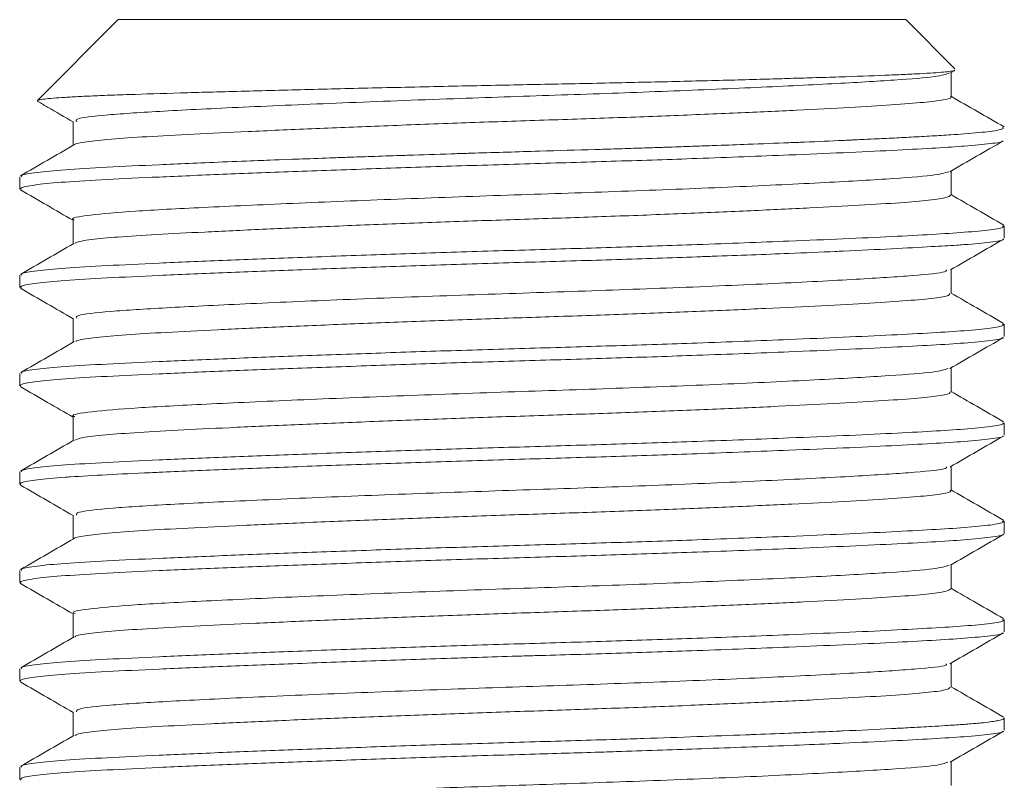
# Model space of a CAD drawing. Header units: millimetres. Extents: x 0 to 210, y 0 to 297.
# Tile 37 of 38: x 135.49 to 145.49, y 269.46 to 277.19. Entities that reach past the tile are written whole.
import ezdxf

# ---------------------------------------------------------------- set-up
doc = ezdxf.new("R2010")
doc.units = ezdxf.units.MM
doc.linetypes.add('HIDDEN', pattern=[1.905, 1.27, -0.635])
doc.layers.add('FORMAT', color=7, linetype='HIDDEN')

msp = doc.modelspace()

# ---------------------------------------------------------------- linework, layer by layer
at = {"layer": 'FORMAT', "linetype": 'Continuous', "lineweight": 15}
for p, q in [((136.494, 277.191), (135.673, 276.37)), ((144.494, 277.191), (136.494, 277.191)), ((144.993, 276.691), (144.494, 277.191)), ((144.947, 276.649), (144.991, 276.674)), ((144.953, 276.407), (144.953, 276.652)), ((135.67, 276.364), (135.68, 276.36)), ((136.035, 276.157), (136.035, 275.913)), ((144.953, 275.408), (144.953, 275.652)), ((135.494, 275.595), (135.494, 275.47)), ((136.035, 275.157), (136.035, 274.913)), ((145.494, 274.97), (145.494, 275.095)), ((144.953, 274.407), (144.953, 274.652)), ((135.494, 274.595), (135.494, 274.47)), ((136.035, 274.158), (136.035, 273.913)), ((145.494, 273.97), (145.494, 274.095)), ((144.953, 273.407), (144.953, 273.652)), ((135.494, 273.595), (135.494, 273.47)), ((136.035, 273.157), (136.035, 272.913)), ((145.494, 272.97), (145.494, 273.095)), ((144.953, 272.408), (144.953, 272.652)), ((135.494, 272.595), (135.494, 272.47)), ((136.035, 272.157), (136.035, 271.913)), ((145.494, 271.97), (145.494, 272.095)), ((144.953, 271.407), (144.953, 271.652)), ((135.494, 271.595), (135.494, 271.47)), ((136.035, 271.158), (136.035, 270.913)), ((145.494, 270.97), (145.494, 271.095)), ((144.953, 270.407), (144.953, 270.652)), ((135.494, 270.595), (135.494, 270.47)), ((136.035, 270.157), (136.035, 269.913)), ((145.494, 269.97), (145.494, 270.095)), ((144.953, 269.408), (144.953, 269.652)), ((135.494, 269.595), (135.494, 269.47))]:
    msp.add_line(p, q, dxfattribs=at)
for points, knots in [([(144.988, 276.679), (144.99, 276.678), (144.994, 276.673), (144.95, 276.666), (144.857, 276.655), (144.694, 276.644), (144.475, 276.634), (144.218, 276.623), (143.908, 276.612), (143.569, 276.601), (143.322, 276.594), (143.072, 276.586), (142.693, 276.576), (142.269, 276.565), (141.825, 276.555), (141.369, 276.545), (140.9, 276.535), (140.416, 276.526), (139.908, 276.515), (139.391, 276.504), (138.889, 276.492), (138.522, 276.483), (138.166, 276.474), (137.822, 276.465), (137.497, 276.457), (137.094, 276.445), (136.735, 276.434), (136.43, 276.424), (136.23, 276.416), (136.058, 276.408), (135.915, 276.399), (135.803, 276.391), (135.724, 276.382), (135.68, 276.374), (135.677, 276.369), (135.675, 276.368)], [0, 0, 0, 0, 0.014299, 0.039319, 0.065163, 0.117727, 0.144509, 0.170459, 0.223206, 0.250064, 0.270673, 0.291369, 0.315617, 0.364801, 0.389783, 0.414032, 0.463213, 0.48819, 0.514811, 0.568929, 0.596487, 0.623544, 0.65079, 0.678627, 0.70667, 0.733727, 0.78876, 0.816801, 0.843938, 0.871257, 0.899146, 0.927231, 0.954896, 0.982752, 1, 1, 1, 1]), ([(135.679, 276.359), (135.711, 276.34), (135.83, 276.271), (135.949, 276.202), (136.035, 276.152)], [0, 0, 0, 0, 0.27388, 1, 1, 1, 1]), ([(145.491, 276.101), (145.401, 276.153), (145.221, 276.257), (145.042, 276.36), (144.953, 276.412)], [0, 0, 0, 0, 0.50324, 1, 1, 1, 1]), ([(144.942, 275.646), (145.032, 275.698), (145.213, 275.803), (145.394, 275.907), (145.484, 275.96)], [0, 0, 0, 0, 0.499968, 1, 1, 1, 1]), ([(136.044, 275.918), (135.953, 275.865), (135.773, 275.761), (135.592, 275.656), (135.501, 275.604)], [0, 0, 0, 0, 0.499954, 1, 1, 1, 1]), ([(135.501, 275.461), (135.591, 275.409), (135.769, 275.306), (135.947, 275.203), (136.035, 275.152)], [0, 0, 0, 0, 0.507161, 1, 1, 1, 1]), ([(145.488, 275.103), (145.398, 275.155), (145.219, 275.258), (145.041, 275.362), (144.953, 275.413)], [0, 0, 0, 0, 0.506273, 1, 1, 1, 1]), ([(144.946, 274.648), (145.036, 274.7), (145.217, 274.805), (145.398, 274.91), (145.488, 274.962)], [0, 0, 0, 0, 0.499962, 1, 1, 1, 1]), ([(136.042, 274.917), (135.952, 274.864), (135.771, 274.76), (135.59, 274.655), (135.5, 274.603)], [0, 0, 0, 0, 0.499967, 1, 1, 1, 1]), ([(135.501, 274.461), (135.592, 274.409), (135.77, 274.306), (135.948, 274.203), (136.035, 274.152)], [0, 0, 0, 0, 0.507824, 1, 1, 1, 1]), ([(145.485, 274.105), (145.395, 274.157), (145.217, 274.26), (145.04, 274.362), (144.953, 274.413)], [0, 0, 0, 0, 0.509053, 1, 1, 1, 1]), ([(144.942, 273.646), (145.032, 273.698), (145.213, 273.803), (145.394, 273.907), (145.484, 273.96)], [0, 0, 0, 0, 0.499954, 1, 1, 1, 1]), ([(136.047, 273.919), (135.956, 273.867), (135.775, 273.762), (135.595, 273.658), (135.504, 273.606)], [0, 0, 0, 0, 0.499962, 1, 1, 1, 1]), ([(135.505, 273.459), (135.595, 273.407), (135.772, 273.304), (135.949, 273.202), (136.035, 273.152)], [0, 0, 0, 0, 0.511393, 1, 1, 1, 1]), ([(145.485, 273.105), (145.394, 273.157), (145.217, 273.26), (145.04, 273.363), (144.953, 273.413)], [0, 0, 0, 0, 0.509931, 1, 1, 1, 1]), ([(144.943, 272.646), (145.033, 272.699), (145.214, 272.803), (145.394, 272.908), (145.485, 272.96)], [0, 0, 0, 0, 0.499969, 1, 1, 1, 1]), ([(136.043, 272.918), (135.953, 272.865), (135.772, 272.761), (135.591, 272.656), (135.501, 272.604)], [0, 0, 0, 0, 0.499954, 1, 1, 1, 1]), ([(135.501, 272.461), (135.591, 272.409), (135.769, 272.306), (135.947, 272.203), (136.035, 272.152)], [0, 0, 0, 0, 0.50687, 1, 1, 1, 1]), ([(145.488, 272.103), (145.398, 272.155), (145.22, 272.258), (145.041, 272.362), (144.953, 272.413)], [0, 0, 0, 0, 0.506144, 1, 1, 1, 1]), ([(144.946, 271.648), (145.036, 271.7), (145.217, 271.805), (145.398, 271.91), (145.488, 271.962)], [0, 0, 0, 0, 0.499961, 1, 1, 1, 1]), ([(136.043, 271.917), (135.952, 271.865), (135.771, 271.76), (135.591, 271.656), (135.5, 271.603)], [0, 0, 0, 0, 0.499968, 1, 1, 1, 1]), ([(135.502, 271.461), (135.592, 271.409), (135.77, 271.306), (135.948, 271.203), (136.035, 271.152)], [0, 0, 0, 0, 0.508227, 1, 1, 1, 1]), ([(145.485, 271.105), (145.394, 271.157), (145.217, 271.26), (145.04, 271.362), (144.953, 271.413)], [0, 0, 0, 0, 0.509492, 1, 1, 1, 1]), ([(144.941, 270.646), (145.032, 270.698), (145.213, 270.803), (145.393, 270.907), (145.484, 270.959)], [0, 0, 0, 0, 0.499955, 1, 1, 1, 1]), ([(136.047, 270.919), (135.956, 270.867), (135.775, 270.762), (135.595, 270.658), (135.504, 270.606)], [0, 0, 0, 0, 0.499961, 1, 1, 1, 1]), ([(135.505, 270.459), (135.595, 270.407), (135.772, 270.304), (135.949, 270.202), (136.035, 270.152)], [0, 0, 0, 0, 0.511246, 1, 1, 1, 1]), ([(145.485, 270.105), (145.395, 270.157), (145.217, 270.26), (145.04, 270.362), (144.953, 270.413)], [0, 0, 0, 0, 0.5096, 1, 1, 1, 1]), ([(144.943, 269.647), (145.034, 269.699), (145.214, 269.803), (145.395, 269.908), (145.485, 269.96)], [0, 0, 0, 0, 0.499971, 1, 1, 1, 1]), ([(136.043, 269.917), (135.953, 269.865), (135.772, 269.76), (135.591, 269.656), (135.501, 269.604)], [0, 0, 0, 0, 0.499955, 1, 1, 1, 1])]:
    msp.add_open_spline(points, degree=3, knots=knots, dxfattribs=at)
at = {"layer": 'FORMAT', "linetype": 'Continuous', "lineweight": 0}
for points, knots in [([(144.939, 276.649), (144.902, 276.636), (144.829, 276.611), (144.406, 276.577), (143.774, 276.54), (142.94, 276.499), (141.973, 276.459), (140.939, 276.423), (139.85, 276.387), (138.754, 276.345), (137.742, 276.302), (136.923, 276.261), (136.352, 276.224), (136.05, 276.188), (136.066, 276.165), (136.072, 276.157)], [0, 0, 0, 0, 0.073679, 0.14972, 0.227461, 0.305873, 0.384068, 0.459839, 0.534883, 0.619533, 0.704785, 0.787762, 0.869084, 0.953619, 1, 1, 1, 1]), ([(144.947, 276.407), (144.949, 276.406), (144.969, 276.396), (144.887, 276.376), (144.692, 276.35), (144.367, 276.326), (143.933, 276.299), (143.404, 276.271), (142.788, 276.243), (142.112, 276.215), (141.384, 276.188), (140.637, 276.164), (139.879, 276.138), (139.146, 276.11), (138.444, 276.082), (137.807, 276.054), (137.241, 276.027), (136.772, 276.002), (136.402, 275.977), (136.164, 275.949), (136.048, 275.929), (136.051, 275.919), (136.051, 275.918)], [0, 0, 0, 0, 0.006184, 0.061775, 0.115806, 0.171404, 0.225424, 0.28101, 0.335033, 0.390623, 0.444654, 0.500253, 0.554272, 0.609858, 0.663879, 0.719466, 0.773498, 0.829097, 0.883116, 0.938702, 0.99272, 1, 1, 1, 1]), ([(135.511, 275.595), (135.509, 275.6), (135.503, 275.615), (135.651, 275.639), (135.939, 275.667), (136.356, 275.691), (136.908, 275.717), (137.405, 275.739), (137.952, 275.76), (138.047, 275.764), (138.298, 275.773), (138.145, 275.767), (138.642, 275.786), (138.846, 275.793), (139.088, 275.801), (139.281, 275.808), (139.408, 275.812), (139.579, 275.818), (139.782, 275.824), (139.991, 275.831), (140.058, 275.833), (140.288, 275.84), (140.527, 275.847), (140.947, 275.86), (141.223, 275.868), (141.56, 275.878), (141.781, 275.885), (141.945, 275.891), (142.079, 275.895), (142.204, 275.9), (142.381, 275.906), (142.616, 275.914), (142.933, 275.926), (143.227, 275.937), (143.55, 275.95), (143.752, 275.959), (143.91, 275.966), (144.007, 275.971), (144.155, 275.978), (144.355, 275.987), (144.561, 275.998), (144.765, 276.009), (144.942, 276.02), (145.162, 276.035), (145.369, 276.056), (145.495, 276.078), (145.481, 276.091), (145.477, 276.095)], [0, 0, 0, 0, 0.030728, 0.085162, 0.13807, 0.192513, 0.245412, 0.299844, 0.327035, 0.352788, 0.354428, 0.354629, 0.381819, 0.392449, 0.407678, 0.427198, 0.431713, 0.432326, 0.460635, 0.470972, 0.472571, 0.473526, 0.515114, 0.517925, 0.553942, 0.568055, 0.583386, 0.597334, 0.600762, 0.610269, 0.622551, 0.636953, 0.659091, 0.690244, 0.702616, 0.73485, 0.740061, 0.743637, 0.760425, 0.780371, 0.801194, 0.824981, 0.850332, 0.870498, 0.923396, 0.977828, 1, 1, 1, 1]), ([(135.507, 275.461), (135.502, 275.47), (135.492, 275.487), (135.649, 275.514), (135.939, 275.542), (136.358, 275.566), (136.899, 275.592), (137.536, 275.619), (138.264, 275.647), (139.048, 275.675), (139.88, 275.703), (140.723, 275.728), (141.566, 275.753), (142.445, 275.782), (143.221, 275.812), (143.871, 275.839), (144.359, 275.862), (144.762, 275.884), (144.982, 275.898), (145.189, 275.913), (145.364, 275.931), (145.486, 275.949), (145.482, 275.959), (145.481, 275.96)], [0, 0, 0, 0, 0.047559, 0.102223, 0.155355, 0.210029, 0.263151, 0.317813, 0.370935, 0.425597, 0.478729, 0.533402, 0.586526, 0.64119, 0.709059, 0.753831, 0.799511, 0.844283, 0.886323, 0.889972, 0.943093, 0.997755, 1, 1, 1, 1]), ([(144.929, 275.646), (144.887, 275.633), (144.801, 275.607), (144.321, 275.572), (143.597, 275.53), (142.646, 275.486), (141.568, 275.444), (140.438, 275.408), (139.312, 275.367), (138.247, 275.324), (137.334, 275.282), (136.62, 275.245), (136.182, 275.205), (135.993, 275.174), (136.043, 275.159), (136.046, 275.157)], [0, 0, 0, 0, 0.075852, 0.157396, 0.24147, 0.327341, 0.412093, 0.492235, 0.574559, 0.658861, 0.742386, 0.824204, 0.907666, 0.993427, 1, 1, 1, 1]), ([(144.947, 275.408), (144.94, 275.399), (144.924, 275.382), (144.746, 275.355), (144.45, 275.331), (144.042, 275.305), (143.529, 275.278), (142.936, 275.25), (142.267, 275.221), (141.554, 275.194), (140.804, 275.169), (140.052, 275.144), (139.306, 275.117), (138.601, 275.089), (137.943, 275.06), (137.363, 275.033), (136.867, 275.007), (136.477, 274.983), (136.206, 274.956), (136.064, 274.933), (136.058, 274.92), (136.057, 274.917)], [0, 0, 0, 0, 0.048617, 0.10409, 0.157996, 0.213466, 0.267365, 0.322826, 0.376735, 0.432207, 0.486114, 0.541585, 0.595484, 0.650946, 0.704853, 0.760324, 0.814233, 0.869705, 0.923604, 0.979066, 1, 1, 1, 1]), ([(135.511, 274.595), (135.509, 274.6), (135.503, 274.615), (135.651, 274.639), (135.939, 274.667), (136.359, 274.691), (136.899, 274.717), (137.536, 274.744), (138.264, 274.772), (139.048, 274.8), (139.88, 274.828), (140.723, 274.853), (141.566, 274.878), (142.445, 274.907), (143.221, 274.937), (143.871, 274.964), (144.359, 274.987), (144.772, 275.009), (145.12, 275.031), (145.369, 275.056), (145.495, 275.078), (145.481, 275.091), (145.477, 275.095)], [0, 0, 0, 0, 0.030756, 0.085239, 0.138196, 0.192689, 0.245636, 0.300118, 0.353065, 0.407546, 0.460503, 0.514996, 0.567944, 0.622427, 0.690073, 0.734697, 0.780226, 0.82485, 0.87038, 0.923326, 0.977807, 1, 1, 1, 1]), ([(135.507, 274.461), (135.502, 274.469), (135.492, 274.487), (135.649, 274.514), (135.939, 274.542), (136.358, 274.566), (136.899, 274.592), (137.536, 274.619), (138.264, 274.647), (139.048, 274.675), (139.88, 274.703), (140.723, 274.728), (141.566, 274.753), (142.161, 274.773), (142.749, 274.794), (143.234, 274.812), (143.655, 274.83), (144.008, 274.846), (144.359, 274.862), (144.738, 274.883), (144.963, 274.896), (145.176, 274.911), (145.366, 274.931), (145.488, 274.95), (145.481, 274.961), (145.48, 274.962)], [0, 0, 0, 0, 0.047781, 0.102174, 0.155044, 0.209446, 0.262305, 0.316697, 0.369556, 0.423948, 0.476817, 0.53122, 0.58408, 0.638473, 0.64933, 0.706058, 0.743898, 0.750623, 0.796077, 0.840627, 0.874692, 0.886103, 0.938961, 0.993353, 1, 1, 1, 1]), ([(144.909, 274.648), (144.908, 274.642), (144.904, 274.622), (144.595, 274.59), (144.016, 274.553), (143.18, 274.51), (142.156, 274.466), (141.035, 274.426), (139.883, 274.389), (138.764, 274.346), (137.762, 274.303), (136.952, 274.263), (136.379, 274.226), (136.061, 274.19), (136.069, 274.167), (136.072, 274.158)], [0, 0, 0, 0, 0.037717, 0.118897, 0.199227, 0.284143, 0.369515, 0.452469, 0.534075, 0.618883, 0.702801, 0.784574, 0.864496, 0.947548, 1, 1, 1, 1]), ([(144.938, 274.407), (144.938, 274.401), (144.939, 274.386), (144.794, 274.361), (144.529, 274.336), (144.141, 274.311), (143.655, 274.284), (143.074, 274.256), (142.425, 274.228), (141.715, 274.2), (140.977, 274.175), (140.219, 274.15), (139.475, 274.123), (138.754, 274.095), (138.088, 274.067), (137.485, 274.039), (136.972, 274.013), (136.554, 273.989), (136.258, 273.962), (136.088, 273.938), (136.069, 273.924), (136.063, 273.919)], [0, 0, 0, 0, 0.036855, 0.091059, 0.146835, 0.201026, 0.256788, 0.310978, 0.366739, 0.420943, 0.476719, 0.530912, 0.586676, 0.640867, 0.696629, 0.750832, 0.806608, 0.860803, 0.91657, 0.970761, 1, 1, 1, 1]), ([(135.511, 273.595), (135.509, 273.6), (135.503, 273.615), (135.651, 273.639), (135.939, 273.667), (136.359, 273.691), (136.899, 273.717), (137.536, 273.744), (138.264, 273.772), (139.048, 273.8), (139.88, 273.828), (140.723, 273.853), (141.566, 273.878), (142.445, 273.907), (143.221, 273.937), (143.871, 273.964), (144.359, 273.987), (144.773, 274.009), (145.119, 274.031), (145.375, 274.056), (145.462, 274.074), (145.49, 274.087), (145.484, 274.091), (145.477, 274.095)], [0, 0, 0, 0, 0.030756, 0.085239, 0.138196, 0.192689, 0.245636, 0.300118, 0.353064, 0.407546, 0.460503, 0.514996, 0.567943, 0.622427, 0.690073, 0.734697, 0.780226, 0.82485, 0.87038, 0.923326, 0.977746, 0.977807, 1, 1, 1, 1]), ([(135.506, 273.459), (135.501, 273.468), (135.489, 273.486), (135.649, 273.514), (135.939, 273.542), (136.358, 273.566), (136.899, 273.592), (137.536, 273.619), (138.264, 273.647), (139.048, 273.675), (139.88, 273.703), (140.723, 273.728), (141.566, 273.753), (142.445, 273.782), (143.221, 273.812), (143.871, 273.839), (144.359, 273.862), (144.772, 273.884), (145.121, 273.906), (145.365, 273.931), (145.486, 273.949), (145.482, 273.959), (145.481, 273.96)], [0, 0, 0, 0, 0.051898, 0.10631, 0.159197, 0.213619, 0.266496, 0.320907, 0.373784, 0.428194, 0.481081, 0.535502, 0.588381, 0.642793, 0.71035, 0.754915, 0.800385, 0.844951, 0.890421, 0.943297, 0.997707, 1, 1, 1, 1]), ([(144.924, 273.646), (144.887, 273.634), (144.81, 273.608), (144.351, 273.574), (143.647, 273.533), (142.715, 273.489), (141.646, 273.447), (140.513, 273.41), (139.374, 273.37), (138.293, 273.326), (137.368, 273.284), (136.647, 273.246), (136.198, 273.207), (136, 273.176), (136.048, 273.159), (136.053, 273.157)], [0, 0, 0, 0, 0.071912, 0.152856, 0.236095, 0.321269, 0.405533, 0.486608, 0.569556, 0.654673, 0.739127, 0.820396, 0.903033, 0.988073, 1, 1, 1, 1]), ([(144.938, 273.407), (144.941, 273.403), (144.952, 273.39), (144.838, 273.368), (144.599, 273.342), (144.239, 273.317), (143.771, 273.29), (143.214, 273.262), (142.575, 273.234), (141.882, 273.206), (141.143, 273.18), (140.392, 273.156), (139.638, 273.129), (138.915, 273.101), (138.23, 273.073), (137.616, 273.045), (137.078, 273.018), (136.64, 272.994), (136.313, 272.968), (136.106, 272.942), (136.069, 272.925), (136.052, 272.917)], [0, 0, 0, 0, 0.023825, 0.079386, 0.133382, 0.188946, 0.242932, 0.298484, 0.352478, 0.408037, 0.462035, 0.517599, 0.571586, 0.627138, 0.68113, 0.736687, 0.790685, 0.84625, 0.900237, 0.95579, 1, 1, 1, 1]), ([(135.511, 272.595), (135.509, 272.6), (135.503, 272.615), (135.651, 272.639), (135.939, 272.667), (136.359, 272.691), (136.899, 272.717), (137.536, 272.744), (138.264, 272.772), (139.048, 272.8), (139.88, 272.828), (140.723, 272.853), (141.566, 272.878), (142.445, 272.907), (143.221, 272.937), (143.871, 272.964), (144.359, 272.987), (144.772, 273.009), (145.12, 273.031), (145.369, 273.056), (145.495, 273.078), (145.481, 273.091), (145.477, 273.095)], [0, 0, 0, 0, 0.030756, 0.085239, 0.138196, 0.192689, 0.245636, 0.300118, 0.353065, 0.407546, 0.460503, 0.514996, 0.567944, 0.622427, 0.690073, 0.734697, 0.780226, 0.82485, 0.87038, 0.923326, 0.977807, 1, 1, 1, 1]), ([(135.506, 272.461), (135.5, 272.468), (135.491, 272.476), (135.536, 272.494), (135.647, 272.514), (135.855, 272.534), (136.098, 272.551), (136.361, 272.566), (136.689, 272.582), (137.075, 272.599), (137.536, 272.619), (138.264, 272.647), (139.048, 272.675), (139.88, 272.703), (140.723, 272.728), (141.566, 272.753), (142.445, 272.782), (143.221, 272.812), (143.871, 272.839), (144.359, 272.862), (144.772, 272.884), (145.121, 272.906), (145.365, 272.931), (145.487, 272.949), (145.482, 272.959), (145.481, 272.96)], [0, 0, 0, 0, 0.036489, 0.047166, 0.101821, 0.154944, 0.162619, 0.209633, 0.254151, 0.262771, 0.317425, 0.370538, 0.425191, 0.478314, 0.532979, 0.586093, 0.640748, 0.708606, 0.753371, 0.799043, 0.843808, 0.889481, 0.942593, 0.997246, 1, 1, 1, 1]), ([(144.908, 272.646), (144.909, 272.641), (144.91, 272.622), (144.614, 272.592), (144.046, 272.555), (143.22, 272.512), (142.211, 272.468), (141.103, 272.428), (139.96, 272.391), (138.84, 272.349), (137.822, 272.305), (136.991, 272.265), (136.399, 272.228), (136.066, 272.191), (136.069, 272.167), (136.07, 272.157)], [0, 0, 0, 0, 0.029379, 0.11186, 0.193168, 0.277639, 0.362687, 0.445484, 0.526577, 0.610866, 0.695977, 0.779072, 0.860013, 0.944099, 1, 1, 1, 1]), ([(144.941, 272.408), (144.945, 272.405), (144.964, 272.394), (144.873, 272.374), (144.666, 272.347), (144.328, 272.323), (143.887, 272.296), (143.345, 272.269), (142.727, 272.24), (142.04, 272.212), (141.315, 272.186), (140.56, 272.161), (139.81, 272.135), (139.072, 272.108), (138.382, 272.08), (137.746, 272.051), (137.193, 272.024), (136.73, 272), (136.374, 271.974), (136.146, 271.947), (136.04, 271.927), (136.045, 271.917), (136.046, 271.917)], [0, 0, 0, 0, 0.012417, 0.066351, 0.12185, 0.175777, 0.231268, 0.285191, 0.340677, 0.394611, 0.450109, 0.504038, 0.559531, 0.613453, 0.668939, 0.722872, 0.77837, 0.8323, 0.887795, 0.941717, 0.997203, 1, 1, 1, 1]), ([(135.511, 271.595), (135.509, 271.6), (135.503, 271.615), (135.651, 271.639), (135.939, 271.667), (136.359, 271.691), (136.899, 271.717), (137.536, 271.744), (138.264, 271.772), (139.048, 271.8), (139.88, 271.828), (140.723, 271.853), (141.566, 271.878), (142.445, 271.907), (143.221, 271.937), (143.871, 271.964), (144.359, 271.987), (144.772, 272.009), (145.12, 272.031), (145.369, 272.056), (145.495, 272.078), (145.481, 272.091), (145.477, 272.095)], [0, 0, 0, 0, 0.030756, 0.085239, 0.138196, 0.192689, 0.245636, 0.300118, 0.353065, 0.407546, 0.460503, 0.514996, 0.567944, 0.622427, 0.690073, 0.734697, 0.780226, 0.82485, 0.87038, 0.923326, 0.977807, 1, 1, 1, 1]), ([(135.505, 271.461), (135.499, 271.466), (135.489, 271.474), (135.527, 271.492), (135.647, 271.514), (135.94, 271.542), (136.358, 271.566), (136.899, 271.592), (137.536, 271.619), (138.264, 271.647), (139.048, 271.675), (139.88, 271.703), (140.723, 271.728), (141.566, 271.753), (142.445, 271.782), (143.221, 271.812), (143.871, 271.839), (144.359, 271.862), (144.772, 271.884), (145.121, 271.906), (145.366, 271.931), (145.488, 271.95), (145.481, 271.961), (145.48, 271.962)], [0, 0, 0, 0, 0.028651, 0.048272, 0.102648, 0.1555, 0.209886, 0.262728, 0.317103, 0.369946, 0.42432, 0.477172, 0.531558, 0.584402, 0.638778, 0.70629, 0.750827, 0.796266, 0.840803, 0.886243, 0.939084, 0.993459, 1, 1, 1, 1]), ([(144.935, 271.648), (144.897, 271.635), (144.818, 271.609), (144.36, 271.574), (143.667, 271.534), (142.745, 271.491), (141.677, 271.448), (140.535, 271.411), (139.387, 271.37), (138.296, 271.327), (137.369, 271.284), (136.652, 271.247), (136.203, 271.207), (136.003, 271.176), (136.049, 271.16), (136.055, 271.158)], [0, 0, 0, 0, 0.0757133, 0.1555259, 0.237535, 0.3215016, 0.4061583, 0.487597, 0.5708056, 0.6562407, 0.7410149, 0.8211404, 0.9025839, 0.9864139, 1, 1, 1, 1]), ([(144.951, 271.407), (144.94, 271.398), (144.916, 271.38), (144.721, 271.353), (144.416, 271.329), (143.994, 271.302), (143.477, 271.275), (142.87, 271.247), (142.202, 271.219), (141.478, 271.191), (140.733, 271.167), (139.975, 271.141), (139.238, 271.114), (138.531, 271.086), (137.885, 271.058), (137.308, 271.03), (136.827, 271.005), (136.443, 270.98), (136.188, 270.953), (136.06, 270.932), (136.058, 270.921), (136.057, 270.919)], [0, 0, 0, 0, 0.05466, 0.108867, 0.164648, 0.218844, 0.274611, 0.32881, 0.384579, 0.438788, 0.494568, 0.548764, 0.604531, 0.658728, 0.714495, 0.768703, 0.824484, 0.87868, 0.934447, 0.988642, 1, 1, 1, 1]), ([(135.511, 270.595), (135.509, 270.6), (135.503, 270.615), (135.651, 270.639), (135.939, 270.667), (136.359, 270.691), (136.899, 270.717), (137.536, 270.744), (138.264, 270.772), (139.048, 270.8), (139.88, 270.828), (140.723, 270.853), (141.566, 270.878), (142.445, 270.907), (143.221, 270.937), (143.871, 270.964), (144.359, 270.987), (144.772, 271.009), (145.12, 271.031), (145.369, 271.056), (145.495, 271.078), (145.481, 271.091), (145.477, 271.095)], [0, 0, 0, 0, 0.030756, 0.085239, 0.138196, 0.192689, 0.245636, 0.300118, 0.353065, 0.407546, 0.460503, 0.514996, 0.567944, 0.622427, 0.690073, 0.734697, 0.780226, 0.82485, 0.87038, 0.923326, 0.977807, 1, 1, 1, 1]), ([(135.506, 270.459), (135.501, 270.468), (135.489, 270.486), (135.649, 270.514), (135.939, 270.542), (136.358, 270.566), (136.899, 270.592), (137.536, 270.619), (138.264, 270.647), (139.048, 270.675), (139.688, 270.696), (140.187, 270.712), (140.472, 270.721), (140.805, 270.731), (141.143, 270.74), (141.697, 270.757), (142.445, 270.782), (143.221, 270.812), (143.871, 270.839), (144.359, 270.862), (144.772, 270.884), (145.121, 270.906), (145.365, 270.931), (145.486, 270.949), (145.482, 270.959), (145.481, 270.959)], [0, 0, 0, 0, 0.051819, 0.106254, 0.159163, 0.213607, 0.266506, 0.320939, 0.373838, 0.42827, 0.481179, 0.498318, 0.523873, 0.53568, 0.561877, 0.588626, 0.643061, 0.710645, 0.755229, 0.800718, 0.845302, 0.89079, 0.943689, 0.998121, 1, 1, 1, 1]), ([(144.908, 270.646), (144.909, 270.641), (144.911, 270.622), (144.616, 270.592), (144.047, 270.555), (143.224, 270.512), (142.227, 270.469), (141.131, 270.429), (139.994, 270.393), (138.87, 270.35), (137.84, 270.306), (136.999, 270.265), (136.4, 270.228), (136.066, 270.191), (136.068, 270.167), (136.069, 270.157)], [0, 0, 0, 0, 0.02713, 0.110388, 0.192442, 0.276169, 0.360478, 0.442618, 0.522927, 0.607908, 0.693806, 0.777707, 0.859382, 0.944232, 1, 1, 1, 1]), ([(144.942, 270.407), (144.939, 270.4), (144.933, 270.384), (144.774, 270.359), (144.494, 270.334), (144.1, 270.309), (143.6, 270.281), (143.016, 270.253), (142.355, 270.225), (141.647, 270.198), (140.9, 270.172), (140.148, 270.147), (139.4, 270.12), (138.689, 270.092), (138.023, 270.064), (137.432, 270.036), (136.925, 270.01), (136.521, 269.986), (136.233, 269.959), (136.076, 269.936), (136.063, 269.922), (136.058, 269.917)], [0, 0, 0, 0, 0.041462, 0.097005, 0.15098, 0.206521, 0.260488, 0.31602, 0.369996, 0.425538, 0.479515, 0.535057, 0.589024, 0.644556, 0.698531, 0.754071, 0.808049, 0.863592, 0.917559, 0.973091, 1, 1, 1, 1]), ([(135.511, 269.595), (135.509, 269.6), (135.503, 269.615), (135.651, 269.639), (135.939, 269.667), (136.359, 269.691), (136.899, 269.717), (137.536, 269.744), (138.264, 269.772), (139.048, 269.8), (139.88, 269.828), (140.722, 269.853), (141.378, 269.872), (141.924, 269.89), (142.37, 269.905), (142.727, 269.918), (143.037, 269.93), (143.246, 269.938), (143.533, 269.95), (143.706, 269.957), (143.825, 269.962), (144.024, 269.971), (144.219, 269.98), (144.408, 269.99), (144.511, 269.995), (144.629, 270.002), (144.771, 270.01), (144.918, 270.019), (145.022, 270.025), (145.132, 270.034), (145.196, 270.039), (145.283, 270.047), (145.349, 270.055), (145.417, 270.065), (145.459, 270.075), (145.477, 270.081), (145.488, 270.087), (145.495, 270.09), (145.493, 270.094), (145.492, 270.095)], [0, 0, 0, 0, 0.030744, 0.085208, 0.138145, 0.192617, 0.245544, 0.300006, 0.352933, 0.407394, 0.460331, 0.514804, 0.567732, 0.586116, 0.62224, 0.657453, 0.661387, 0.689961, 0.704135, 0.728811, 0.732421, 0.734597, 0.78011, 0.786014, 0.792161, 0.811955, 0.824749, 0.842593, 0.867925, 0.870292, 0.895126, 0.901592, 0.923269, 0.942196, 0.963116, 0.977788, 0.978301, 0.995365, 1, 1, 1, 1]), ([(135.507, 269.462), (135.503, 269.47), (135.492, 269.487), (135.649, 269.514), (135.939, 269.542), (136.358, 269.566), (136.899, 269.592), (137.536, 269.619), (138.264, 269.647), (139.048, 269.675), (139.88, 269.703), (140.679, 269.727), (141.239, 269.743), (141.79, 269.761), (142.124, 269.772), (142.715, 269.793), (143.181, 269.81), (143.635, 269.829), (143.99, 269.845), (144.359, 269.862), (144.772, 269.884), (145.121, 269.906), (145.365, 269.931), (145.487, 269.949), (145.481, 269.96), (145.481, 269.96)], [0, 0, 0, 0, 0.046807, 0.101447, 0.154556, 0.209206, 0.262305, 0.316944, 0.370043, 0.424681, 0.47779, 0.532439, 0.577216, 0.585564, 0.640204, 0.64381, 0.708063, 0.741099, 0.752837, 0.798497, 0.84325, 0.88891, 0.942009, 0.996647, 1, 1, 1, 1]), ([(144.92, 269.647), (144.89, 269.635), (144.826, 269.61), (144.383, 269.576), (143.686, 269.535), (142.755, 269.491), (141.687, 269.448), (140.56, 269.412), (139.432, 269.372), (138.356, 269.329), (137.422, 269.286), (136.685, 269.249), (136.215, 269.209), (136.004, 269.177), (136.051, 269.16), (136.058, 269.157)], [0, 0, 0, 0, 0.0681056, 0.1496756, 0.2332917, 0.3190006, 0.4038997, 0.4841257, 0.5659787, 0.6500917, 0.7337264, 0.8157288, 0.8986864, 0.9842292, 1, 1, 1, 1])]:
    msp.add_open_spline(points, degree=3, knots=knots, dxfattribs=at)

doc.saveas('drawing.dxf')
